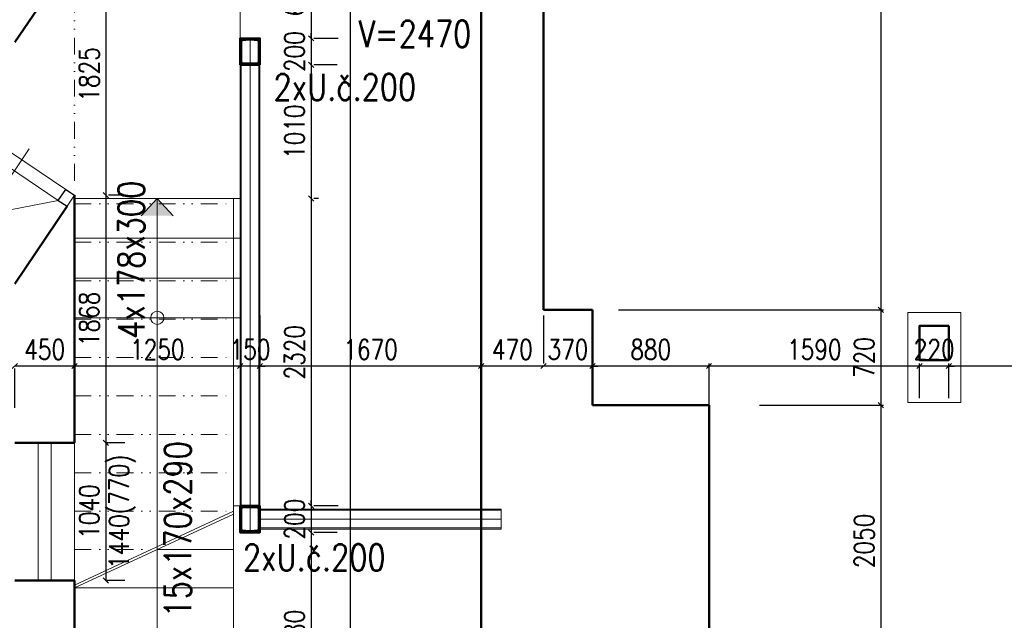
# Model space of a CAD drawing. Header units: millimetres. Extents: x -238874 to 551972, y -298952 to 658415.
# Tile 149 of 256: x 69474 to 76907, y 65506 to 70041. Entities that reach past the tile are written whole.
import ezdxf

# ---------------------------------------------------------------- set-up
doc = ezdxf.new("R2010")
doc.units = ezdxf.units.MM
doc.header["$LTSCALE"] = 20
doc.linetypes.add('ACAD_ISO02W100', pattern=[15, 12, -3])
doc.linetypes.add('DIVIDE2', pattern=[15.875, 6.35, -3.175, 0, -3.175, 0, -3.175])
for name, color, linetype in [('CKSP0_12D', 5, 'Continuous'), ('CZ', 255, 'Continuous'), ('KOTY', 8, 'Continuous'), ('ZDP', 50, 'Continuous')]:
    doc.layers.add(name, color=color, linetype=linetype)
doc.layers.add('NOSNÉ', color=8, linetype='Continuous', lineweight=50)
doc.layers.add('PRUCHODY', color=7, linetype='Continuous', lineweight=18)
doc.styles.add('SIMPLEX', font='SIMPLEX.shx', dxfattribs={"width": 0.8, "bigfont": 'CAD13.shx'})
doc.styles.get("Standard").update_dxf_attribs({"font": 'simplex.shx', "width": 0.8})
doc.dimstyles.new('CKA', dxfattribs={"dimtxt": 200, "dimasz": 40, "dimexe": 20, "dimexo": 0.2, "dimgap": 50, "dimtad": 1, "dimdec": 0, "dimrnd": 1, "dimzin": 0, "dimdsep": 46, "dimtxsty": 'Standard', "dimblk1": 'OBLIQUE', "dimblk2": 'OBLIQUE', "dimsah": 1, "dimcen": 0.09, "dimclrd": 253, "dimclre": 253, "dimclrt": 253, "dimadec": 0, "dimazin": 0, "dimtfac": 1, "dimtdec": 0, "dimtix": 1, "dimtmove": 2, "dimatfit": 3, "dimfxl": 1, "dimtolj": 1, "dimtzin": 0, "dimarcsym": 0})

# ---------------------------------------------------------------- blocks, each defined once
blk = doc.blocks.new('_OBLIQUE')
at = {"color": 0, "linetype": 'ByBlock'}
blk.add_line((-0.5, -0.5), (0.5, 0.5), dxfattribs=at)
blk = doc.blocks.new('*D686')
at = {"layer": 'DEFPOINTS', "color": 0, "transparency": 16777216}
for p in [(71288, 67426), (71288, 67426), (72958, 67426)]:
    blk.add_point(p, dxfattribs=at)
at = {"layer": 'KOTY', "lineweight": -2, "transparency": 16777216}
for p, q in [((71288, 67806.7), (71288, 67446)), ((72958, 67426), (71288, 67426))]:
    blk.add_line(p, q, dxfattribs=at)
at = {"layer": 'KOTY', "lineweight": -2, "transparency": 16777216, "xscale": 40, "yscale": 40, "zscale": 40, "rotation": 180}
blk.add_blockref('_OBLIQUE', (71288, 67426), dxfattribs=at)
at = {"layer": 'KOTY', "lineweight": -2, "transparency": 16777216, "xscale": 40, "yscale": 40, "zscale": 40}
blk.add_blockref('_OBLIQUE', (72958, 67426), dxfattribs=at)
at = {"layer": 'KOTY', "transparency": 16777216, "insert": (72123, 67551), "char_height": 150, "attachment_point": 5, "style": 'SIMPLEX'}
blk.add_mtext('\\A1;1670', dxfattribs=at)
blk = doc.blocks.new('*D718')
at = {"layer": 'DEFPOINTS', "color": 0, "transparency": 16777216}
for p in [(71348, 68690), (71498, 66370), (71674.2, 66370)]:
    blk.add_point(p, dxfattribs=at)
at = {"layer": 'KOTY', "lineweight": -2, "transparency": 16777216}
for p, q in [((71674.2, 68690), (71674.2, 66370)), ((71878.7, 66370), (71694.2, 66370))]:
    blk.add_line(p, q, dxfattribs=at)
at = {"layer": 'KOTY', "lineweight": -2, "transparency": 16777216, "xscale": 40, "yscale": 40, "zscale": 40}
for p, rotation in [((71674.2, 68690), 90), ((71674.2, 66370), 270)]:
    blk.add_blockref('_OBLIQUE', p, dxfattribs=dict(at, rotation=rotation))
at = {"layer": 'KOTY', "transparency": 16777216, "insert": (71549.2, 67530), "char_height": 150, "attachment_point": 5, "rotation": 90, "style": 'SIMPLEX'}
blk.add_mtext('\\A1;2320', dxfattribs=at)
blk = doc.blocks.new('*D719')
at = {"layer": 'DEFPOINTS', "color": 0, "transparency": 16777216}
for p in [(70116.7, 71190), (70116.7, 57490), (71968, 57490)]:
    blk.add_point(p, dxfattribs=at)
at = {"layer": 'KOTY', "lineweight": -2, "transparency": 16777216}
for p, q in [((71968, 71190), (71968, 57490)), ((70497.4, 57490), (71988, 57490))]:
    blk.add_line(p, q, dxfattribs=at)
at = {"layer": 'KOTY', "lineweight": -2, "transparency": 16777216, "xscale": 40, "yscale": 40, "zscale": 40}
for p, rotation in [((71968, 71190), 90), ((71968, 57490), 270)]:
    blk.add_blockref('_OBLIQUE', p, dxfattribs=dict(at, rotation=rotation))
at = {"layer": 'KOTY', "transparency": 16777216, "insert": (71843, 64340), "char_height": 150, "attachment_point": 5, "rotation": 90, "style": 'SIMPLEX'}
blk.add_mtext('\\A1;13700', dxfattribs=at)
blk = doc.blocks.new('*D720')
at = {"layer": 'DEFPOINTS', "color": 0, "transparency": 16777216}
for p in [(69888, 68714.9), (69888, 66847.1), (70124.7, 66847.1)]:
    blk.add_point(p, dxfattribs=at)
at = {"layer": 'KOTY', "lineweight": -2, "transparency": 16777216}
for p, q in [((70124.7, 68714.9), (70124.7, 66847.1)), ((70268.7, 66847.1), (70144.7, 66847.1))]:
    blk.add_line(p, q, dxfattribs=at)
at = {"layer": 'KOTY', "lineweight": -2, "transparency": 16777216, "xscale": 40, "yscale": 40, "zscale": 40}
for p, rotation in [((70124.7, 68714.9), 90), ((70124.7, 66847.1), 270)]:
    blk.add_blockref('_OBLIQUE', p, dxfattribs=dict(at, rotation=rotation))
at = {"layer": 'KOTY', "transparency": 16777216, "insert": (69999.7, 67781), "char_height": 150, "attachment_point": 5, "rotation": 90, "style": 'SIMPLEX'}
blk.add_mtext('\\A1;1868', dxfattribs=at)
blk = doc.blocks.new('*D915')
at = {"layer": 'DEFPOINTS', "color": 0, "transparency": 16777216}
for p in [(71498, 66370), (71489.5, 66170), (71674.2, 66170)]:
    blk.add_point(p, dxfattribs=at)
at = {"layer": 'KOTY', "lineweight": -2, "transparency": 16777216}
for p, q in [((71674.2, 66370), (71674.2, 66410)), ((71674.2, 66370), (71674.2, 66170)), ((71674.2, 66170), (71674.2, 66130)), ((71870.2, 66170), (71694.2, 66170))]:
    blk.add_line(p, q, dxfattribs=at)
at = {"layer": 'KOTY', "lineweight": -2, "transparency": 16777216, "xscale": 40, "yscale": 40, "zscale": 40}
for p, rotation in [((71674.2, 66370), 270), ((71674.2, 66170), 90)]:
    blk.add_blockref('_OBLIQUE', p, dxfattribs=dict(at, rotation=rotation))
at = {"layer": 'KOTY', "transparency": 16777216, "insert": (71549.2, 66270), "char_height": 150, "attachment_point": 5, "rotation": 90, "style": 'SIMPLEX'}
blk.add_mtext('\\A1;200', dxfattribs=at)
blk = doc.blocks.new('*D916')
at = {"layer": 'DEFPOINTS', "color": 0, "transparency": 16777216}
for p in [(71489.5, 66170), (71298, 64590), (71674.2, 64590)]:
    blk.add_point(p, dxfattribs=at)
at = {"layer": 'KOTY', "lineweight": -2, "transparency": 16777216}
for p, q in [((71674.2, 66170), (71674.2, 64590)), ((71678.7, 64590), (71694.2, 64590))]:
    blk.add_line(p, q, dxfattribs=at)
at = {"layer": 'KOTY', "lineweight": -2, "transparency": 16777216, "xscale": 40, "yscale": 40, "zscale": 40}
for p, rotation in [((71674.2, 66170), 90), ((71674.2, 64590), 270)]:
    blk.add_blockref('_OBLIQUE', p, dxfattribs=dict(at, rotation=rotation))
at = {"layer": 'KOTY', "transparency": 16777216, "insert": (71549.2, 65380), "char_height": 150, "attachment_point": 5, "rotation": 90, "style": 'SIMPLEX'}
blk.add_mtext('\\A1;1580', dxfattribs=at)
blk = doc.blocks.new('*D918')
at = {"layer": 'DEFPOINTS', "color": 0, "transparency": 16777216}
for p in [(69888, 66847.1), (69888, 65807.1), (70124.7, 65807.1)]:
    blk.add_point(p, dxfattribs=at)
at = {"layer": 'KOTY', "lineweight": -2, "transparency": 16777216}
for p, q in [((70124.7, 66847.1), (70124.7, 65807.1)), ((70268.7, 65807.1), (70144.7, 65807.1))]:
    blk.add_line(p, q, dxfattribs=at)
at = {"layer": 'KOTY', "lineweight": -2, "transparency": 16777216, "xscale": 40, "yscale": 40, "zscale": 40}
for p, rotation in [((70124.7, 66847.1), 90), ((70124.7, 65807.1), 270)]:
    blk.add_blockref('_OBLIQUE', p, dxfattribs=dict(at, rotation=rotation))
at = {"layer": 'KOTY', "transparency": 16777216, "insert": (69999.7, 66327.1), "char_height": 150, "attachment_point": 5, "rotation": 90, "style": 'SIMPLEX'}
blk.add_mtext('\\A1;1040', dxfattribs=at)
blk = doc.blocks.new('*D1088')
at = {"layer": 'DEFPOINTS', "color": 0, "transparency": 16777216}
for p in [(69438, 67490), (69438, 67426), (69888, 67490)]:
    blk.add_point(p, dxfattribs=at)
at = {"layer": 'KOTY', "lineweight": -2, "transparency": 16777216}
for p, q in [((69888, 67426), (69438, 67426)), ((69438, 67109.3), (69438, 67406))]:
    blk.add_line(p, q, dxfattribs=at)
at = {"layer": 'KOTY', "lineweight": -2, "transparency": 16777216, "xscale": 40, "yscale": 40, "zscale": 40, "rotation": 180}
blk.add_blockref('_OBLIQUE', (69438, 67426), dxfattribs=at)
at = {"layer": 'KOTY', "lineweight": -2, "transparency": 16777216, "xscale": 40, "yscale": 40, "zscale": 40}
blk.add_blockref('_OBLIQUE', (69888, 67426), dxfattribs=at)
at = {"layer": 'KOTY', "transparency": 16777216, "insert": (69663, 67551), "char_height": 150, "attachment_point": 5, "style": 'SIMPLEX'}
blk.add_mtext('\\A1;450', dxfattribs=at)
blk = doc.blocks.new('*D1092')
at = {"layer": 'DEFPOINTS', "color": 0, "transparency": 16777216}
for p in [(71138, 67426), (71138, 67426), (71288, 67426)]:
    blk.add_point(p, dxfattribs=at)
at = {"layer": 'KOTY', "lineweight": -2, "transparency": 16777216}
for p, q in [((71138, 67806.7), (71138, 67446)), ((71138, 67426), (71098, 67426)), ((71288, 67426), (71138, 67426)), ((71288, 67426), (71328, 67426))]:
    blk.add_line(p, q, dxfattribs=at)
at = {"layer": 'KOTY', "lineweight": -2, "transparency": 16777216, "xscale": 40, "yscale": 40, "zscale": 40}
blk.add_blockref('_OBLIQUE', (71138, 67426), dxfattribs=at)
at = {"layer": 'KOTY', "lineweight": -2, "transparency": 16777216, "xscale": 40, "yscale": 40, "zscale": 40, "rotation": 180}
blk.add_blockref('_OBLIQUE', (71288, 67426), dxfattribs=at)
at = {"layer": 'KOTY', "transparency": 16777216, "insert": (71213, 67551), "char_height": 150, "attachment_point": 5, "style": 'SIMPLEX'}
blk.add_mtext('\\A1;150', dxfattribs=at)
blk = doc.blocks.new('*D1093')
at = {"layer": 'DEFPOINTS', "color": 0, "transparency": 16777216}
for p in [(69888, 67426), (69888, 67426), (71138, 67426)]:
    blk.add_point(p, dxfattribs=at)
at = {"layer": 'KOTY', "lineweight": -2, "transparency": 16777216}
for p, q in [((69888, 67806.7), (69888, 67446)), ((71138, 67426), (69888, 67426))]:
    blk.add_line(p, q, dxfattribs=at)
at = {"layer": 'KOTY', "lineweight": -2, "transparency": 16777216, "xscale": 40, "yscale": 40, "zscale": 40, "rotation": 180}
blk.add_blockref('_OBLIQUE', (69888, 67426), dxfattribs=at)
at = {"layer": 'KOTY', "lineweight": -2, "transparency": 16777216, "xscale": 40, "yscale": 40, "zscale": 40}
blk.add_blockref('_OBLIQUE', (71138, 67426), dxfattribs=at)
at = {"layer": 'KOTY', "transparency": 16777216, "insert": (70513, 67551), "char_height": 150, "attachment_point": 5, "style": 'SIMPLEX'}
blk.add_mtext('\\A1;1250', dxfattribs=at)
blk = doc.blocks.new('*D1097')
at = {"layer": 'DEFPOINTS', "color": 0, "transparency": 16777216}
for p in [(69888, 70540), (69888, 68714.9), (70124.7, 68714.9)]:
    blk.add_point(p, dxfattribs=at)
at = {"layer": 'KOTY', "lineweight": -2, "transparency": 16777216}
for p, q in [((70124.7, 70540), (70124.7, 68714.9)), ((70268.7, 68714.9), (70144.7, 68714.9))]:
    blk.add_line(p, q, dxfattribs=at)
at = {"layer": 'KOTY', "lineweight": -2, "transparency": 16777216, "xscale": 40, "yscale": 40, "zscale": 40}
for p, rotation in [((70124.7, 70540), 90), ((70124.7, 68714.9), 270)]:
    blk.add_blockref('_OBLIQUE', p, dxfattribs=dict(at, rotation=rotation))
at = {"layer": 'KOTY', "transparency": 16777216, "insert": (69999.7, 69627.5), "char_height": 150, "attachment_point": 5, "rotation": 90, "style": 'SIMPLEX'}
blk.add_mtext('\\A1;1825', dxfattribs=at)
blk = doc.blocks.new('*D1100')
at = {"layer": 'DEFPOINTS', "color": 0, "transparency": 16777216}
for p in [(71358, 70540), (71498, 69900), (71674.2, 69900)]:
    blk.add_point(p, dxfattribs=at)
at = {"layer": 'KOTY', "lineweight": -2, "transparency": 16777216}
for p, q in [((71674.2, 70540), (71674.2, 69900)), ((71878.7, 69900), (71694.2, 69900))]:
    blk.add_line(p, q, dxfattribs=at)
at = {"layer": 'KOTY', "lineweight": -2, "transparency": 16777216, "xscale": 40, "yscale": 40, "zscale": 40}
for p, rotation in [((71674.2, 70540), 90), ((71674.2, 69900), 270)]:
    blk.add_blockref('_OBLIQUE', p, dxfattribs=dict(at, rotation=rotation))
at = {"layer": 'KOTY', "transparency": 16777216, "insert": (71549.2, 70220), "char_height": 150, "attachment_point": 5, "rotation": 90, "style": 'SIMPLEX'}
blk.add_mtext('\\A1;640', dxfattribs=at)
blk = doc.blocks.new('*D1101')
at = {"layer": 'DEFPOINTS', "color": 0, "transparency": 16777216}
for p in [(71498, 69900), (71489.5, 69700), (71674.2, 69700)]:
    blk.add_point(p, dxfattribs=at)
at = {"layer": 'KOTY', "lineweight": -2, "transparency": 16777216}
for p, q in [((71674.2, 69900), (71674.2, 69940)), ((71674.2, 69900), (71674.2, 69700)), ((71674.2, 69700), (71674.2, 69660)), ((71870.2, 69700), (71694.2, 69700))]:
    blk.add_line(p, q, dxfattribs=at)
at = {"layer": 'KOTY', "lineweight": -2, "transparency": 16777216, "xscale": 40, "yscale": 40, "zscale": 40}
for p, rotation in [((71674.2, 69900), 270), ((71674.2, 69700), 90)]:
    blk.add_blockref('_OBLIQUE', p, dxfattribs=dict(at, rotation=rotation))
at = {"layer": 'KOTY', "transparency": 16777216, "insert": (71549.2, 69800), "char_height": 150, "attachment_point": 5, "rotation": 90, "style": 'SIMPLEX'}
blk.add_mtext('\\A1;200', dxfattribs=at)
blk = doc.blocks.new('*D1102')
at = {"layer": 'DEFPOINTS', "color": 0, "transparency": 16777216}
for p in [(71489.5, 69700), (71348, 68690), (71674.2, 68690)]:
    blk.add_point(p, dxfattribs=at)
at = {"layer": 'KOTY', "lineweight": -2, "transparency": 16777216}
for p, q in [((71674.2, 69700), (71674.2, 68690)), ((71728.7, 68690), (71694.2, 68690))]:
    blk.add_line(p, q, dxfattribs=at)
at = {"layer": 'KOTY', "lineweight": -2, "transparency": 16777216, "xscale": 40, "yscale": 40, "zscale": 40}
for p, rotation in [((71674.2, 69700), 90), ((71674.2, 68690), 270)]:
    blk.add_blockref('_OBLIQUE', p, dxfattribs=dict(at, rotation=rotation))
at = {"layer": 'KOTY', "transparency": 16777216, "insert": (71549.2, 69195), "char_height": 150, "attachment_point": 5, "rotation": 90, "style": 'SIMPLEX'}
blk.add_mtext('\\A1;1010', dxfattribs=at)
blk = doc.blocks.new('*D1173')
at = {"layer": 'DEFPOINTS', "color": 0, "transparency": 16777216}
for p in [(76488, 67426), (76488, 66803.6), (79668, 66803.6)]:
    blk.add_point(p, dxfattribs=at)
at = {"layer": 'KOTY', "lineweight": -2, "transparency": 16777216}
for p, q in [((76488, 67184.4), (76488, 67446)), ((79668, 67426), (76488, 67426))]:
    blk.add_line(p, q, dxfattribs=at)
at = {"layer": 'KOTY', "lineweight": -2, "transparency": 16777216, "xscale": 40, "yscale": 40, "zscale": 40, "rotation": 180}
blk.add_blockref('_OBLIQUE', (76488, 67426), dxfattribs=at)
at = {"layer": 'KOTY', "lineweight": -2, "transparency": 16777216, "xscale": 40, "yscale": 40, "zscale": 40}
blk.add_blockref('_OBLIQUE', (79668, 67426), dxfattribs=at)
at = {"layer": 'KOTY', "transparency": 16777216, "insert": (78078, 67551), "char_height": 150, "attachment_point": 5, "style": 'SIMPLEX'}
blk.add_mtext('\\A1;3180', dxfattribs=at)
blk = doc.blocks.new('*D1174')
at = {"layer": 'DEFPOINTS', "color": 0, "transparency": 16777216}
for p in [(76268, 67426), (76268, 66803.6), (76488, 66803.6)]:
    blk.add_point(p, dxfattribs=at)
at = {"layer": 'KOTY', "lineweight": -2, "transparency": 16777216}
for p, q in [((76268, 67426), (76228, 67426)), ((76268, 67184.4), (76268, 67446)), ((76488, 67426), (76268, 67426)), ((76488, 67426), (76528, 67426))]:
    blk.add_line(p, q, dxfattribs=at)
at = {"layer": 'KOTY', "lineweight": -2, "transparency": 16777216, "xscale": 40, "yscale": 40, "zscale": 40}
blk.add_blockref('_OBLIQUE', (76268, 67426), dxfattribs=at)
at = {"layer": 'KOTY', "lineweight": -2, "transparency": 16777216, "xscale": 40, "yscale": 40, "zscale": 40, "rotation": 180}
blk.add_blockref('_OBLIQUE', (76488, 67426), dxfattribs=at)
at = {"layer": 'KOTY', "transparency": 16777216, "insert": (76378, 67551), "char_height": 150, "attachment_point": 5, "style": 'SIMPLEX'}
blk.add_mtext('\\A1;220', dxfattribs=at)
blk = doc.blocks.new('*D1175')
at = {"layer": 'DEFPOINTS', "color": 0, "transparency": 16777216}
for p in [(74678, 67426), (76268, 66803.6), (74678, 66333.6)]:
    blk.add_point(p, dxfattribs=at)
at = {"layer": 'KOTY', "lineweight": -2, "transparency": 16777216}
for p, q in [((74678, 66714.4), (74678, 67446)), ((76268, 67426), (74678, 67426))]:
    blk.add_line(p, q, dxfattribs=at)
at = {"layer": 'KOTY', "lineweight": -2, "transparency": 16777216, "xscale": 40, "yscale": 40, "zscale": 40, "rotation": 180}
blk.add_blockref('_OBLIQUE', (74678, 67426), dxfattribs=at)
at = {"layer": 'KOTY', "lineweight": -2, "transparency": 16777216, "xscale": 40, "yscale": 40, "zscale": 40}
blk.add_blockref('_OBLIQUE', (76268, 67426), dxfattribs=at)
at = {"layer": 'KOTY', "transparency": 16777216, "insert": (75473, 67551), "char_height": 150, "attachment_point": 5, "style": 'SIMPLEX'}
blk.add_mtext('\\A1;1590', dxfattribs=at)
blk = doc.blocks.new('*D1176')
at = {"layer": 'DEFPOINTS', "color": 0, "transparency": 16777216}
for p in [(73798, 67426), (73798, 67053.6), (74678, 66333.6)]:
    blk.add_point(p, dxfattribs=at)
at = {"layer": 'KOTY', "lineweight": -2, "transparency": 16777216}
for p, q in [((73798, 67434.4), (73798, 67446)), ((74678, 67426), (73798, 67426))]:
    blk.add_line(p, q, dxfattribs=at)
at = {"layer": 'KOTY', "lineweight": -2, "transparency": 16777216, "xscale": 40, "yscale": 40, "zscale": 40, "rotation": 180}
blk.add_blockref('_OBLIQUE', (73798, 67426), dxfattribs=at)
at = {"layer": 'KOTY', "lineweight": -2, "transparency": 16777216, "xscale": 40, "yscale": 40, "zscale": 40}
blk.add_blockref('_OBLIQUE', (74678, 67426), dxfattribs=at)
at = {"layer": 'KOTY', "transparency": 16777216, "insert": (74238, 67551), "char_height": 150, "attachment_point": 5, "style": 'SIMPLEX'}
blk.add_mtext('\\A1;880', dxfattribs=at)
blk = doc.blocks.new('*D1178')
at = {"layer": 'DEFPOINTS', "color": 0, "transparency": 16777216}
for p in [(74678, 67130), (74678, 65080), (75974, 65080)]:
    blk.add_point(p, dxfattribs=at)
at = {"layer": 'KOTY', "lineweight": -2, "transparency": 16777216}
for p, q in [((75974, 67130), (75974, 65080)), ((75058.7, 65080), (75994, 65080))]:
    blk.add_line(p, q, dxfattribs=at)
at = {"layer": 'KOTY', "lineweight": -2, "transparency": 16777216, "xscale": 40, "yscale": 40, "zscale": 40}
for p, rotation in [((75974, 67130), 90), ((75974, 65080), 270)]:
    blk.add_blockref('_OBLIQUE', p, dxfattribs=dict(at, rotation=rotation))
at = {"layer": 'KOTY', "transparency": 16777216, "insert": (75849, 66105), "char_height": 150, "attachment_point": 5, "rotation": 90, "style": 'SIMPLEX'}
blk.add_mtext('\\A1;2050', dxfattribs=at)
blk = doc.blocks.new('*D1300')
at = {"layer": 'DEFPOINTS', "color": 0, "transparency": 16777216}
for p in [(73478, 77150), (73613, 67850), (75974, 67850)]:
    blk.add_point(p, dxfattribs=at)
at = {"layer": 'KOTY', "lineweight": -2, "transparency": 16777216}
for p, q in [((75974, 77150), (75974, 67850)), ((73993.7, 67850), (75994, 67850))]:
    blk.add_line(p, q, dxfattribs=at)
at = {"layer": 'KOTY', "lineweight": -2, "transparency": 16777216, "xscale": 40, "yscale": 40, "zscale": 40}
for p, rotation in [((75974, 77150), 90), ((75974, 67850), 270)]:
    blk.add_blockref('_OBLIQUE', p, dxfattribs=dict(at, rotation=rotation))
at = {"layer": 'KOTY', "transparency": 16777216, "insert": (75849, 72500), "char_height": 150, "attachment_point": 5, "rotation": 90, "style": 'SIMPLEX'}
blk.add_mtext('\\A1;9300', dxfattribs=at)
blk = doc.blocks.new('*D1301')
at = {"layer": 'DEFPOINTS', "color": 0, "transparency": 16777216}
for p in [(73428, 67426), (73428, 67426), (73798, 67053.6)]:
    blk.add_point(p, dxfattribs=at)
at = {"layer": 'KOTY', "lineweight": -2, "transparency": 16777216}
for p, q in [((73428, 67806.7), (73428, 67446)), ((73428, 67426), (73388, 67426)), ((73798, 67426), (73428, 67426)), ((73798, 67426), (73838, 67426))]:
    blk.add_line(p, q, dxfattribs=at)
at = {"layer": 'KOTY', "lineweight": -2, "transparency": 16777216, "xscale": 40, "yscale": 40, "zscale": 40}
blk.add_blockref('_OBLIQUE', (73428, 67426), dxfattribs=at)
at = {"layer": 'KOTY', "lineweight": -2, "transparency": 16777216, "xscale": 40, "yscale": 40, "zscale": 40, "rotation": 180}
blk.add_blockref('_OBLIQUE', (73798, 67426), dxfattribs=at)
at = {"layer": 'KOTY', "transparency": 16777216, "insert": (73613, 67551), "char_height": 150, "attachment_point": 5, "style": 'SIMPLEX'}
blk.add_mtext('\\A1;370', dxfattribs=at)
blk = doc.blocks.new('*D1302')
at = {"layer": 'DEFPOINTS', "color": 0, "transparency": 16777216}
for p in [(72958, 67426), (72958, 67426), (73428, 67426)]:
    blk.add_point(p, dxfattribs=at)
at = {"layer": 'KOTY', "lineweight": -2, "transparency": 16777216}
for p, q in [((72958, 67806.7), (72958, 67446)), ((73428, 67426), (72958, 67426))]:
    blk.add_line(p, q, dxfattribs=at)
at = {"layer": 'KOTY', "lineweight": -2, "transparency": 16777216, "xscale": 40, "yscale": 40, "zscale": 40, "rotation": 180}
blk.add_blockref('_OBLIQUE', (72958, 67426), dxfattribs=at)
at = {"layer": 'KOTY', "lineweight": -2, "transparency": 16777216, "xscale": 40, "yscale": 40, "zscale": 40}
blk.add_blockref('_OBLIQUE', (73428, 67426), dxfattribs=at)
at = {"layer": 'KOTY', "transparency": 16777216, "insert": (73193, 67551), "char_height": 150, "attachment_point": 5, "style": 'SIMPLEX'}
blk.add_mtext('\\A1;470', dxfattribs=at)
blk = doc.blocks.new('*D1303')
at = {"layer": 'DEFPOINTS', "color": 0, "transparency": 16777216}
for p in [(73613, 67850), (74678, 67130), (75974, 67130)]:
    blk.add_point(p, dxfattribs=at)
at = {"layer": 'KOTY', "lineweight": -2, "transparency": 16777216}
for p, q in [((75974, 67850), (75974, 67130)), ((75058.7, 67130), (75994, 67130))]:
    blk.add_line(p, q, dxfattribs=at)
at = {"layer": 'KOTY', "lineweight": -2, "transparency": 16777216, "xscale": 40, "yscale": 40, "zscale": 40}
for p, rotation in [((75974, 67850), 90), ((75974, 67130), 270)]:
    blk.add_blockref('_OBLIQUE', p, dxfattribs=dict(at, rotation=rotation))
at = {"layer": 'KOTY', "transparency": 16777216, "insert": (75849, 67490), "char_height": 150, "attachment_point": 5, "rotation": 90, "style": 'SIMPLEX'}
blk.add_mtext('\\A1;720', dxfattribs=at)
blk = doc.blocks.new('U200')
blk.add_lwpolyline([(0, 0), (0.075, 0), (0.075, 0.002961, 0.391021), (0.069478, 0.008942), (0.019083, 0.012973, -0.391021), (0.0085, 0.024437), (0.0085, 0.175563, -0.391021), (0.019083, 0.187027), (0.069478, 0.191058, 0.391021), (0.075, 0.197039), (0.075, 0.2), (0, 0.2)], format="xyb", close=True)
at = {"flags": 9}
for tag, p in [('M', (0.2, 1)), ('T', (0.5, 0.975)), ('S', (0.5, 0.983333)), ('H', (0.5, 1)), ('B', (0.5, 0.991667)), ('R1', (0.5, 0.966667)), ('A', (0.5, 0.941667)), ('WY', (0.5, 0.925)), ('WZ', (0.5, 0.908333)), ('SY', (0.5, 0.9)), ('R2', (0.5, 0.958333)), ('H1', (0.5, 0.95)), ('IY', (0.5, 0.933333)), ('IZ', (0.5, 0.916667)), ('EZ', (0.5, 0.891667)), ('YM', (0.5, 0.883333)), ('G', (0.500051, 0.874511)), ('L', (0.5, 0.866667))]:
    blk.add_attdef(tag, p, '', height=0.005, dxfattribs=at)

msp = doc.modelspace()

# ---------------------------------------------------------------- hatches: boundary and pattern name
at = {"layer": 'PRUCHODY'}
for points in [[(70633.578, 68560.812), (70512.962, 68690.047), (70392.346, 68560.812)], [(70392.346, 68560.812), (70512.962, 68690.047), (70633.578, 68560.812)]]:
    msp.add_hatch(color=256, dxfattribs=at).paths.add_polyline_path(points)

# ---------------------------------------------------------------- linework, layer by layer
at = {"layer": 'CKSP0_12D'}
for p, q in [((71137.962, 69900.047), (71212.962, 69900.047)), ((71287.962, 69900.047), (71212.962, 69900.047)), ((71287.962, 66345.047), (71287.962, 66270.047)), ((71287.962, 66195.047), (71287.962, 66270.047)), ((71212.962, 66170.047), (71137.962, 66170.047)), ((71212.962, 66170.047), (71287.962, 66170.047))]:
    msp.add_line(p, q, dxfattribs=at)
at = {"layer": 'KOTY'}
for p in [(70137.338, 66847.126), (70137.338, 65807.126)]:
    msp.add_point(p, dxfattribs=at)
at = {"layer": 'NOSNÉ'}
for p, q in [((73427.962, 73870.047), (73427.962, 67850.047)), ((72957.962, 64735.415), (72957.962, 71050.047)), ((69437.962, 69872.301), (69887.962, 70540.047)), ((69887.962, 66847.126), (69887.962, 68714.873)), ((69437.962, 68047.126), (69832.077, 68631.946)), ((73797.962, 67850.047), (73427.962, 67850.047)), ((73797.962, 67130.047), (73797.962, 67850.047)), ((74677.962, 67130.047), (73797.962, 67130.047)), ((74677.962, 65080.047), (74677.962, 67130.047)), ((69887.962, 66847.126), (69437.962, 66847.126)), ((69887.962, 65807.126), (69437.962, 65807.126)), ((69887.962, 64252.047), (69887.962, 65807.126))]:
    msp.add_line(p, q, dxfattribs=at)
for points in [[(76487.962, 67730.047), (76267.962, 67730.047), (76267.962, 67470.047), (76487.962, 67470.047)], [(71137.962, 66370.047), (71137.962, 66170.047), (71287.962, 66170.047), (71287.962, 66370.047)]]:
    msp.add_lwpolyline(points, close=True, dxfattribs=at)
at = {"layer": 'PRUCHODY', "linetype": 'DIVIDE2'}
for p, q in [((69887.962, 70540.047), (69887.962, 68714.873)), ((69887.962, 68650.047), (71087.962, 68650.047)), ((69887.962, 68360.047), (71087.962, 68360.047)), ((69887.962, 68070.047), (71087.962, 68070.047)), ((69887.962, 67780.047), (71087.962, 67780.047)), ((69887.962, 67490.047), (71087.962, 67490.047)), ((69887.962, 67200.047), (71087.962, 67200.047)), ((69887.962, 66910.047), (71087.962, 66910.047)), ((69887.962, 66620.047), (71087.962, 66620.047)), ((69887.962, 66330.047), (71090.445, 66330.047)), ((69887.962, 66040.047), (70465.445, 66040.047))]:
    msp.add_line(p, q, dxfattribs=at)
at = {"layer": 'PRUCHODY'}
for p, q in [((71137.962, 70540.047), (71137.962, 69900.047)), ((71137.962, 66170.047), (71137.962, 69900.047)), ((71146.462, 69900.047), (71146.462, 66170.047)), ((71212.962, 69900.047), (71212.962, 66170.047)), ((71212.962, 69900.047), (71212.962, 66170.047)), ((71279.462, 69900.047), (71279.462, 66170.047)), ((71287.962, 66170.047), (71287.962, 69900.047)), ((69821.621, 68759.581), (69158.206, 69206.661)), ((68767.51, 67911.16), (69545.798, 69066.048)), ((69765.736, 68676.654), (69102.321, 69123.735)), ((69832.077, 68631.946), (69887.962, 68714.873)), ((69887.962, 68690.047), (71137.962, 68690.047)), ((70392.346, 68560.812), (70512.962, 68690.047)), ((70512.962, 64590.047), (70512.962, 68690.047)), ((70633.578, 68560.812), (70512.962, 68690.047)), ((70512.962, 68690.047), (70512.962, 67790.047)), ((71087.962, 61040.047), (71087.962, 68690.047)), ((68655.24, 68460.32), (69765.736, 68676.654)), ((69887.962, 68390.047), (71137.962, 68390.047)), ((69887.962, 68090.047), (71137.962, 68090.047)), ((69887.962, 67790.047), (71137.962, 67790.047)), ((69612.962, 66847.126), (69612.962, 65807.126)), ((69712.962, 66847.126), (69712.962, 65807.126)), ((69887.962, 66847.126), (69887.962, 65750.047)), ((69887.962, 65772.095), (71087.962, 66328.895)), ((69887.962, 65750.047), (71087.962, 66306.847)), ((71137.962, 66370.047), (71087.962, 66370.047)), ((73107.962, 66345.047), (71287.962, 66345.047)), ((71287.962, 66336.547), (73107.962, 66336.547)), ((73107.962, 66270.047), (73107.962, 66345.047)), ((71287.962, 66270.047), (73107.962, 66270.047)), ((71287.962, 66270.047), (73107.962, 66270.047)), ((73107.962, 66270.047), (73107.962, 66195.047)), ((71287.962, 66203.547), (73107.962, 66203.547)), ((73107.962, 66195.047), (71287.962, 66195.047)), ((70512.962, 66040.047), (71087.962, 66040.047)), ((69887.962, 65750.047), (71087.962, 65750.047))]:
    msp.add_line(p, q, dxfattribs=at)
at = {"layer": 'PRUCHODY', "linetype": 'ACAD_ISO02W100'}
msp.add_line((71137.962, 66170.047), (71137.962, 68690.047), dxfattribs=at)
at = {"layer": 'PRUCHODY'}
for points in [[(71137.962, 69900.047), (71137.962, 69700.047), (71287.962, 69700.047), (71287.962, 69900.047)], [(76177.962, 67830.047), (76577.962, 67830.047), (76577.962, 67150.047), (76177.962, 67150.047)]]:
    msp.add_lwpolyline(points, close=True, dxfattribs=at)
msp.add_circle((70512.962, 67790.047), 50, dxfattribs=at)
at = {"layer": 'ZDP'}
for p, q in [((69765.736, 68676.654), (69821.621, 68759.581)), ((69821.621, 68759.581), (69887.962, 68714.873)), ((69765.736, 68676.654), (69832.077, 68631.946))]:
    msp.add_line(p, q, dxfattribs=at)

# ---------------------------------------------------------------- block references
at = {"layer": 'NOSNÉ', "yscale": 1000, "zscale": 1000}
for p, xscale in [((71137.962, 69700.047), 1000), ((71287.962, 69700.047), -1000), ((71137.962, 66170.047), 1000), ((71287.962, 66170.047), -1000)]:
    msp.add_blockref('U200', p, dxfattribs=dict(at, xscale=xscale))

# ---------------------------------------------------------------- texts
at = {"layer": 'CZ', "color": 7, "char_height": 200, "width": 1830.1, "attachment_point": 1}
for s, insert in [('V=2470', (72033.098, 70033.991)), ('2xU.č.200', (71390.645, 69632.347)), ('2xU.č.200', (71159.701, 66081.176))]:
    msp.add_mtext(s, dxfattribs=dict(at, insert=insert))
at = {"layer": 'CZ', "color": 7, "char_height": 200, "width": 1830.1, "attachment_point": 1, "rotation": 90}
for s, insert in [('4x178x300', (70216.441, 67631.577)), ('15x170x290', (70567.602, 65528.026))]:
    msp.add_mtext(s, dxfattribs=dict(at, insert=insert))
at = {"layer": 'KOTY', "insert": (70249.032, 66327.126), "char_height": 150, "attachment_point": 5, "rotation": 90, "style": 'SIMPLEX'}
msp.add_mtext('1440(770)', dxfattribs=at)

# ---------------------------------------------------------------- dimensions: what is measured, and where the dimension line sits
at = {"layer": 'KOTY'}
for base, p1, p2, angle, text, picture, middle in [((75974.048, 67850.047), (73477.962, 77150.047), (73612.962, 67850.047), 270, '9300', '*D1300', (75849.048, 72500.047)), ((71967.979, 57490.047), (70116.656, 71190.047), (70116.656, 57490.047), 270, '13700', '*D719', (71842.979, 64340.047)), ((70124.656, 68714.873), (69887.962, 70540.047), (69887.962, 68714.873), 270, '1825', '*D1097', (69999.656, 69627.46)), ((71674.208, 69900.047), (71357.966, 70540.047), (71497.966, 69900.047), 270, '640', '*D1100', (71549.208, 70220.047)), ((71674.208, 69700.047), (71497.966, 69900.047), (71489.466, 69700.047), 270, '200', '*D1101', (71549.208, 69800.047)), ((71674.208, 68690.047), (71489.466, 69700.047), (71347.966, 68690.047), 270, '1010', '*D1102', (71549.208, 69195.047)), ((70124.656, 66847.126), (69887.962, 68714.873), (69887.962, 66847.126), 270, '1868', '*D720', (69999.656, 67781)), ((71674.208, 66370.047), (71347.966, 68690.047), (71497.966, 66370.047), 270, '2320', '*D718', (71549.208, 67530.047)), ((75974.048, 67130.047), (73612.962, 67850.047), (74677.962, 67130.047), 270, '720', '*D1303', (75849.048, 67490.047)), ((69437.962, 67425.962), (69887.962, 67490.047), (69437.962, 67490.047), 180, '450', '*D1088', (69662.962, 67550.962)), ((75974.048, 65080.047), (74677.962, 67130.047), (74677.962, 65080.047), 270, '2050', '*D1178', (75849.048, 66105.047)), ((70124.656, 65807.126), (69887.962, 66847.126), (69887.962, 65807.126), 270, '1040', '*D918', (69999.656, 66327.126)), ((71674.208, 66170.047), (71497.966, 66370.047), (71489.466, 66170.047), 270, '200', '*D915', (71549.208, 66270.047)), ((71674.208, 64590.047), (71489.466, 66170.047), (71297.966, 64590.047), 270, '1580', '*D916', (71549.208, 65380.047))]:
    dim = msp.add_linear_dim(base=base, p1=p1, p2=p2, angle=angle, text=text, dimstyle='CKA', override={"dimtxt": 150, "dimexo": 380.774374, "dimtxsty": 'SIMPLEX', "dimse1": 1, "dimclrd": 256, "dimclre": 256, "dimclrt": 256}, dxfattribs=at)
    dim.commit()
    dim.dimension.update_dxf_attribs({"geometry": picture, "text_midpoint": middle})
for base, p1, p2, text, picture, middle in [((69887.962, 67425.962), (71137.962, 67425.962), (69887.962, 67425.962), '1250', '*D1093', (70512.962, 67550.962)), ((71137.962, 67425.962), (71287.962, 67425.962), (71137.962, 67425.962), '150', '*D1092', (71212.962, 67550.962)), ((71287.962, 67425.962), (72957.962, 67425.962), (71287.962, 67425.962), '1670', '*D686', (72122.962, 67550.962)), ((72957.962, 67425.962), (73427.962, 67425.962), (72957.962, 67425.962), '470', '*D1302', (73192.962, 67550.962)), ((73427.962, 67425.962), (73797.962, 67053.594), (73427.962, 67425.962), '370', '*D1301', (73612.962, 67550.962)), ((73797.962, 67425.962), (74677.962, 66333.594), (73797.962, 67053.594), '880', '*D1176', (74237.962, 67550.962)), ((74677.962, 67425.962), (76267.962, 66803.594), (74677.962, 66333.594), '1590', '*D1175', (75472.962, 67550.962)), ((76267.962, 67425.962), (76487.962, 66803.594), (76267.962, 66803.594), '220', '*D1174', (76377.962, 67550.962)), ((76487.962, 67425.962), (79667.962, 66803.594), (76487.962, 66803.594), '3180', '*D1173', (78077.962, 67550.962))]:
    dim = msp.add_linear_dim(base=base, p1=p1, p2=p2, text=text, dimstyle='CKA', override={"dimtxt": 150, "dimexo": 380.774374, "dimtxsty": 'SIMPLEX', "dimse1": 1, "dimclrd": 256, "dimclre": 256, "dimclrt": 256}, dxfattribs=at)
    dim.commit()
    dim.dimension.update_dxf_attribs({"geometry": picture, "text_midpoint": middle})

doc.saveas('drawing.dxf')
